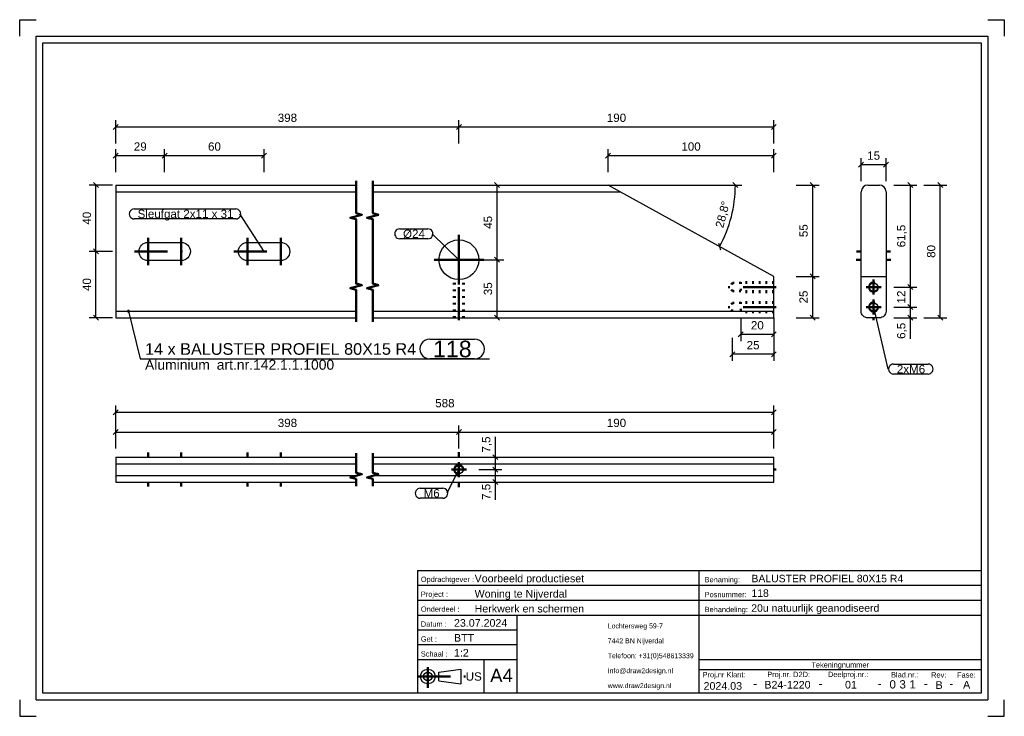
# Model space of a CAD drawing. Header units: millimetres. Extents: x 231 to 528, y -234 to -24.
import ezdxf
from ezdxf.enums import TextEntityAlignment as Align

# ---------------------------------------------------------------- set-up
doc = ezdxf.new("R2010")
doc.units = ezdxf.units.MM
doc.linetypes.add('DOT', pattern=[2, 0.5, -1.5])
doc.linetypes.add('STRICHPUNKT2', pattern=[18.5, 10, -4, 0.5, -4])
doc.layers.get('0').update_dxf_attribs({"linetype": 'CONTINUOUS'})
for name, color, linetype in [('DIM49', 4, 'CONTINUOUS'), ('LE_RED', 1, 'CONTINUOUS'), ('TXT_ALL', 7, 'CONTINUOUS'), ('TXT_DIM49', 2, 'CONTINUOUS'), ('TXT_YELLOW', 2, 'CONTINUOUS')]:
    doc.layers.add(name, color=color, linetype=linetype)
doc.layers.add('LE_ALL', color=7, linetype='CONTINUOUS', lineweight=50)
doc.styles.add('ARIAL', font='arial.ttf')

# ---------------------------------------------------------------- blocks, each defined once
blk = doc.blocks.new('TFIELD_00005', base_point=(408.11, -225))
at = {"layer": 'TXT_YELLOW', "style": 'ARIAL'}
for s, p in [('Lochtersweg 59-7', (408.11, -207)), ('7442 BN Nijverdal', (408.11, -211.5)), ('Telefoon: +31(0)548613339', (408.11, -216)), ('Info@draw2design.nl', (408.11, -220.5)), ('www.draw2design.nl', (408.11, -225))]:
    blk.add_text(s, height=1.5, dxfattribs=at).set_placement(p, align=Align.MIDDLE_LEFT)
blk = doc.blocks.new('FLEX_00004', base_point=(420.92, -227.25))
blk.add_blockref('TFIELD_00005', (408.11, -225))
blk = doc.blocks.new('D2D_00003', base_point=(380.98, -225.39))
blk.add_blockref('FLEX_00004', (420.92, -227.25))
blk = doc.blocks.new('TFIELD_00007', base_point=(372.65, -221.94))
at = {"layer": 'TXT_YELLOW', "style": 'ARIAL'}
blk.add_text('A4', height=4, dxfattribs=at).set_placement((372.65, -221.94), align=Align.MIDDLE_LEFT)
blk = doc.blocks.new('FLEX_00006', base_point=(376.02, -221.94))
blk.add_blockref('TFIELD_00007', (372.65, -221.94))
blk = doc.blocks.new('TFIELD_00013', base_point=(365.27, -222.25))
at = {"layer": 'TXT_YELLOW', "style": 'ARIAL'}
blk.add_text('US', height=2.5, dxfattribs=at).set_placement((365.27, -222.25), align=Align.MIDDLE_LEFT)
blk = doc.blocks.new('FLEX_00012', base_point=(365.27, -222.25))
blk.add_blockref('TFIELD_00013', (365.27, -222.25))
blk = doc.blocks.new('US_00011', base_point=(355.17, -222.25))
blk.add_line((357.19, -223.58), (363.75, -224.47))
blk.add_lwpolyline([(357.19, -223.58), (357.19, -220.92), (363.75, -220.03), (363.75, -224.47)])
for radius in [2.22, 1.33]:
    blk.add_circle((353.84, -222.25), radius)
at = {"layer": 'LE_ALL', "color": 1, "linetype": 'STRICHPUNKT2'}
for p, q in [((353.84, -219.43), (353.84, -225.66)), ((350.73, -222.25), (365.6, -222.25))]:
    blk.add_line(p, q, dxfattribs=at)
blk.add_blockref('FLEX_00012', (365.27, -222.25))
blk = doc.blocks.new('SCHRIFE_00015', base_point=(361.73, -207.25))
for p, q in [((350.73, -190.25), (435.73, -190.25)), ((350.73, -190.25), (350.73, -227.25)), ((435.73, -190.25), (520.73, -190.25)), ((435.73, -227.25), (435.73, -190.25)), ((520.73, -190.25), (520.73, -227.25)), ((350.73, -194.75), (435.73, -194.75)), ((435.73, -194.75), (520.73, -194.75)), ((350.73, -199.25), (435.73, -199.25)), ((435.73, -199.25), (520.73, -199.25)), ((350.73, -203.75), (520.73, -203.75)), ((380.73, -203.75), (380.73, -227.25)), ((380.73, -208.25), (350.73, -208.25)), ((380.73, -212.75), (350.73, -212.75)), ((380.73, -217.25), (350.73, -217.25)), ((370.73, -217.25), (370.73, -227.25)), ((520.73, -217.25), (435.73, -217.25)), ((520.73, -220.25), (435.73, -220.25)), ((520.73, -227.25), (350.73, -227.25))]:
    blk.add_line(p, q)
at = {"layer": 'TXT_YELLOW', "style": 'ARIAL'}
for s, height, p in [('Voorbeeld productieset', 2.3, (367.96, -193.85)), ('BALUSTER PROFIEL 80X15 R4', 2.25, (451.46, -193.85)), ('Woning te Nijverdal', 2.3, (367.96, -198.45)), ('118', 2.25, (451.46, -198.24)), ('Herkwerk en schermen', 2.3, (367.96, -202.95)), ('20u natuurlijk geanodiseerd', 2.25, (451.41, -202.74)), ('23.07.2024', 2.3, (361.73, -207.25)), ('BTT', 2.3, (361.73, -211.75)), ('1:2', 2.3, (361.73, -216.25))]:
    blk.add_text(s, height=height, dxfattribs=at).set_placement(p)
for s, height, p in [('2024.03', 2.3, (442.82, -226.25)), ('-', 2.5, (452.56, -225.59)), ('B24-1220', 2.3, (462.33, -225.89)), ('-', 2.5, (472.3, -225.59)), ('01', 2.3, (481.47, -225.88)), ('-', 2.5, (490.13, -225.59)), ('-', 2.5, (504.07, -225.59)), ('B', 2.3, (508.08, -225.98)), ('-', 2.5, (511.73, -225.59)), ('A', 2.3, (516.37, -225.88))]:
    blk.add_text(s, height=height, dxfattribs=at).set_placement(p, align=Align.CENTER)
blk = doc.blocks.new('TFIELD_00019', base_point=(499.09, -224.62))
at = {"layer": 'TXT_ALL', "style": 'ARIAL'}
blk.add_text('1', height=2.5, dxfattribs=at).set_placement((499.09, -224.62), align=Align.MIDDLE_LEFT)
blk = doc.blocks.new('1_00018')
blk.add_blockref('TFIELD_00019', (499.09, -224.62))
blk = doc.blocks.new('TELLER1_00017')
blk.add_blockref('1_00018', (0, 0))
blk = doc.blocks.new('TFIELD_00022', base_point=(496.09, -224.62))
at = {"layer": 'TXT_ALL', "style": 'ARIAL'}
blk.add_text('3', height=2.5, dxfattribs=at).set_placement((496.09, -224.62), align=Align.MIDDLE_LEFT)
blk = doc.blocks.new('3_00021')
blk.add_blockref('TFIELD_00022', (496.09, -224.62))
blk = doc.blocks.new('TELLER2_00020')
blk.add_blockref('3_00021', (0, 0))
blk = doc.blocks.new('TFIELD_00025', base_point=(493.09, -224.62))
at = {"layer": 'TXT_ALL', "style": 'ARIAL'}
blk.add_text('0', height=2.5, dxfattribs=at).set_placement((493.09, -224.62), align=Align.MIDDLE_LEFT)
blk = doc.blocks.new('0_00024')
blk.add_blockref('TFIELD_00025', (493.09, -224.62))
blk = doc.blocks.new('TELLER3_00023')
blk.add_blockref('0_00024', (0, 0))
blk = doc.blocks.new('NL_00026', base_point=(351.73, -193.75))
at = {"layer": 'TXT_ALL', "color": 1, "style": 'ARIAL'}
blk.add_text('Tekeningnummer', height=1.6, dxfattribs=at).set_placement((478.23, -218.75), align=Align.MIDDLE_CENTER)
at = {"layer": 'TXT_YELLOW', "style": 'ARIAL'}
for s, p in [('Opdrachtgever :', (351.73, -193.75)), ('Benaming:', (437.33, -193.85)), ('Project :', (351.73, -198.25)), ('Posnummer:', (437.33, -198.35)), ('Onderdeel :', (351.73, -202.75)), ('Behandeling:', (437.33, -202.85)), ('Datum :', (351.73, -207.25)), ('Get :', (351.73, -211.75)), ('Schaal :', (351.73, -216.25)), ('Proj.nr Klant:', (436.73, -222.5)), ('Proj.nr. D2D:', (456.22, -222.43)), ('Deelproj.nr.:', (474.54, -222.42)), ('Blad.nr.:', (493.57, -222.54)), ('Rev:', (505.65, -222.58)), ('Fase:', (513.49, -222.58))]:
    blk.add_text(s, height=1.6, dxfattribs=at).set_placement(p)
blk = doc.blocks.new('SCHRIFE_00014')
for name, p in [('SCHRIFE_00015', (361.73, -207.25)), ('NL_00026', (351.73, -193.75)), ('TELLER3_00023', (0, 0)), ('TELLER2_00020', (0, 0)), ('TELLER1_00017', (0, 0))]:
    blk.add_blockref(name, p)
blk = doc.blocks.new('DINA4Q_00002', base_point=(520.73, -31.25))
for p, q in [((522.73, -29.25), (522.73, -229.25)), ((237.73, -227.25), (237.73, -31.25)), ((237.73, -31.25), (520.73, -31.25)), ((235.73, -229.25), (522.73, -229.25))]:
    blk.add_line(p, q)
for points in [[(230.73, -29.25), (230.73, -24.25), (235.73, -24.25)], [(522.73, -24.25), (527.73, -24.25), (527.73, -29.25)], [(235.73, -229.25), (235.73, -29.25), (522.73, -29.25)], [(520.73, -31.25), (520.73, -227.25), (237.73, -227.25)], [(230.73, -229.25), (230.73, -234.25), (235.73, -234.25)], [(522.73, -234.25), (527.73, -234.25), (527.73, -229.25)]]:
    blk.add_lwpolyline(points)
for name, p in [('SCHRIFE_00014', (0, 0)), ('D2D_00003', (380.98, -225.39)), ('US_00011', (355.17, -222.25)), ('FLEX_00006', (376.02, -221.94))]:
    blk.add_blockref(name, p)
blk = doc.blocks.new('_ZBL0032_00001')
blk.add_blockref('DINA4Q_00002', (520.73, -31.25))
blk = doc.blocks.new('_D1', base_point=(451.29, -117.62))
at = {"layer": 'DIM49', "color": 1}
for p, q in [((448.21, -114.12), (448.21, -121.12)), ((458.21, -114.12), (458.21, -121.12)), ((448.96, -118.37), (447.46, -119.87)), ((457.46, -119.87), (458.96, -118.37)), ((458.21, -119.12), (448.21, -119.12))]:
    blk.add_line(p, q, dxfattribs=at)
at = {"layer": 'TXT_DIM49', "style": 'ARIAL'}
blk.add_text('20', height=2.5, dxfattribs=at).set_placement((451.29, -117.62))
blk = doc.blocks.new('_D2', base_point=(450.01, -123.62))
at = {"layer": 'DIM49', "color": 1}
for p, q in [((445.66, -120.12), (445.66, -127.12)), ((458.21, -120.12), (458.21, -127.12)), ((446.41, -124.37), (444.91, -125.87)), ((457.46, -125.87), (458.96, -124.37)), ((458.21, -125.12), (445.66, -125.12))]:
    blk.add_line(p, q, dxfattribs=at)
at = {"layer": 'TXT_DIM49', "style": 'ARIAL'}
blk.add_text('25', height=2.5, dxfattribs=at).set_placement((450.01, -123.62))
blk = doc.blocks.new('_D3', base_point=(373.23, -107.29))
at = {"layer": 'DIM49', "color": 1}
for p, q in [((369.73, -96.62), (376.73, -96.62)), ((375.48, -97.37), (373.98, -95.87)), ((374.73, -114.12), (374.73, -96.62)), ((369.73, -114.12), (376.73, -114.12)), ((373.98, -113.37), (375.48, -114.87))]:
    blk.add_line(p, q, dxfattribs=at)
at = {"layer": 'TXT_DIM49', "style": 'ARIAL'}
blk.add_text('35', height=2.5, rotation=90.0002, dxfattribs=at).set_placement((373.23, -107.29))
blk = doc.blocks.new('_D4', base_point=(373.23, -87.29))
at = {"layer": 'DIM49', "color": 1}
for p, q in [((369.73, -74.12), (376.73, -74.12)), ((375.48, -74.87), (373.98, -73.37)), ((374.73, -96.62), (374.73, -74.12)), ((369.73, -96.62), (376.73, -96.62)), ((373.98, -95.87), (375.48, -97.37))]:
    blk.add_line(p, q, dxfattribs=at)
at = {"layer": 'TXT_DIM49', "style": 'ARIAL'}
blk.add_text('45', height=2.5, rotation=90.0002, dxfattribs=at).set_placement((373.23, -87.29))
blk = doc.blocks.new('_D5', base_point=(252.23, -106.04))
at = {"layer": 'DIM49', "color": 1}
for p, q in [((258.73, -94.12), (251.73, -94.12)), ((254.48, -94.87), (252.98, -93.37)), ((253.73, -114.12), (253.73, -94.12)), ((258.73, -114.12), (251.73, -114.12)), ((252.98, -113.37), (254.48, -114.87))]:
    blk.add_line(p, q, dxfattribs=at)
at = {"layer": 'TXT_DIM49', "style": 'ARIAL'}
blk.add_text('40', height=2.5, rotation=90.0002, dxfattribs=at).set_placement((252.23, -106.04))
blk = doc.blocks.new('_D6', base_point=(252.23, -86.04))
at = {"layer": 'DIM49', "color": 1}
for p, q in [((258.73, -74.12), (251.73, -74.12)), ((254.48, -74.87), (252.98, -73.37)), ((253.73, -94.12), (253.73, -74.12)), ((258.73, -94.12), (251.73, -94.12)), ((252.98, -93.37), (254.48, -94.87))]:
    blk.add_line(p, q, dxfattribs=at)
at = {"layer": 'TXT_DIM49', "style": 'ARIAL'}
blk.add_text('40', height=2.5, rotation=90.0002, dxfattribs=at).set_placement((252.23, -86.04))
blk = doc.blocks.new('SHAPE_00067', base_point=(363.21, -96.62))
at = {"layer": 'DIM49', "color": 3}
for p, q in [((345.37, -87.3), (353.89, -87.3)), ((363.21, -96.62), (355.14, -88.8)), ((353.89, -90.3), (345.37, -90.3))]:
    blk.add_line(p, q, dxfattribs=at)
for centre, start_param, end_param in [((345.37, -88.8), 1.570796, 4.712389), ((353.89, -88.8), 4.712389, 7.853982)]:
    blk.add_ellipse(centre, major_axis=(1.5, 0), ratio=1, start_param=start_param, end_param=end_param, dxfattribs=at)
at = {"layer": 'TXT_DIM49', "style": 'ARIAL'}
blk.add_text('Ø24', height=2.5, dxfattribs=at).set_placement((346.37, -88.8), align=Align.MIDDLE_LEFT)
blk = doc.blocks.new('SHAPE_00068', base_point=(304.46, -94.12))
at = {"layer": 'DIM49', "color": 3}
for p, q in [((265.3, -81.29), (295.9, -81.29)), ((304.46, -94.12), (297.15, -82.79)), ((295.9, -84.29), (265.3, -84.29))]:
    blk.add_line(p, q, dxfattribs=at)
for centre, start_param, end_param in [((265.3, -82.79), 1.570796, 4.712389), ((295.9, -82.79), 4.712389, 7.853982)]:
    blk.add_ellipse(centre, major_axis=(1.5, 0), ratio=1, start_param=start_param, end_param=end_param, dxfattribs=at)
at = {"layer": 'TXT_DIM49', "style": 'ARIAL'}
blk.add_text('Sleufgat 2x11 x 31', height=2.5, dxfattribs=at).set_placement((266.3, -82.79), align=Align.MIDDLE_LEFT)
blk = doc.blocks.new('SHAPE_00069', base_point=(263.54, -112.12))
at = {"layer": 'DIM49', "color": 3}
for p, q in [((263.28, -112.09), (263.8, -112.09)), ((263.33, -112.29), (263.74, -112.29)), ((263.65, -111.89), (263.43, -111.89)), ((263.54, -112.12), (267.04, -126.52)), ((354.41, -120.52), (367.93, -120.52)), ((267.04, -126.52), (372.43, -126.52)), ((367.93, -126.52), (354.41, -126.52))]:
    blk.add_line(p, q, dxfattribs=at)
blk.add_lwpolyline([(263.41, -111.89), (263.36, -111.93), (263.31, -111.99), (263.29, -112.05), (263.28, -112.12), (263.28, -112.18), (263.31, -112.25), (263.35, -112.3), (263.4, -112.35), (263.46, -112.38), (263.53, -112.39), (263.6, -112.38), (263.67, -112.35), (263.72, -112.31), (263.76, -112.26), (263.79, -112.2), (263.8, -112.13), (263.79, -112.06), (263.77, -112), (263.73, -111.94), (263.68, -111.9), (263.61, -111.87), (263.55, -111.86), (263.48, -111.87)], close=True, dxfattribs=at)
for centre, start_param, end_param in [((354.41, -123.52), 1.570796, 4.712389), ((367.93, -123.52), 4.712389, 7.853982)]:
    blk.add_ellipse(centre, major_axis=(3, 0), ratio=1, start_param=start_param, end_param=end_param, dxfattribs=at)
at = {"layer": 'TXT_DIM49', "style": 'ARIAL'}
for s, height, p in [('14 x BALUSTER PROFIEL 80X15 R4', 3.5, (268.54, -123.52)), ('118', 5, (355.41, -123.52)), ('Aluminium', 3, (268.54, -128.27)), ('art.nr.142.1.1.1000', 3, (290.18, -128.27))]:
    blk.add_text(s, height=height, dxfattribs=at).set_placement(p, align=Align.MIDDLE_LEFT)
blk = doc.blocks.new('_D7', base_point=(265.16, -63.73))
at = {"layer": 'DIM49', "color": 1}
for p, q in [((260.46, -64.48), (258.96, -65.98)), ((259.71, -70.23), (259.71, -63.23)), ((259.71, -65.23), (274.46, -65.23)), ((273.71, -65.98), (275.21, -64.48)), ((274.46, -70.23), (274.46, -63.23))]:
    blk.add_line(p, q, dxfattribs=at)
at = {"layer": 'TXT_DIM49', "style": 'ARIAL'}
blk.add_text('29', height=2.5, dxfattribs=at).set_placement((265.16, -63.73))
blk = doc.blocks.new('_D8', base_point=(287.54, -63.73))
at = {"layer": 'DIM49', "color": 1}
for p, q in [((275.21, -64.48), (273.71, -65.98)), ((274.46, -70.23), (274.46, -63.23)), ((274.46, -65.23), (304.46, -65.23)), ((303.71, -65.98), (305.21, -64.48)), ((304.46, -70.23), (304.46, -63.23))]:
    blk.add_line(p, q, dxfattribs=at)
at = {"layer": 'TXT_DIM49', "style": 'ARIAL'}
blk.add_text('60', height=2.5, dxfattribs=at).set_placement((287.54, -63.73))
blk = doc.blocks.new('_D9', base_point=(308.58, -55.07))
at = {"layer": 'DIM49', "color": 1}
for p, q in [((260.46, -55.82), (258.96, -57.32)), ((259.71, -61.57), (259.71, -54.57)), ((362.46, -57.32), (363.96, -55.82)), ((363.21, -61.57), (363.21, -54.57)), ((259.71, -56.57), (363.21, -56.57))]:
    blk.add_line(p, q, dxfattribs=at)
at = {"layer": 'TXT_DIM49', "style": 'ARIAL'}
blk.add_text('398', height=2.5, dxfattribs=at).set_placement((308.58, -55.07))
blk = doc.blocks.new('_D10', base_point=(407.83, -55.07))
at = {"layer": 'DIM49', "color": 1}
for p, q in [((363.96, -55.82), (362.46, -57.32)), ((363.21, -61.57), (363.21, -54.57)), ((457.46, -57.32), (458.96, -55.82)), ((458.21, -61.57), (458.21, -54.57)), ((363.21, -56.57), (458.21, -56.57))]:
    blk.add_line(p, q, dxfattribs=at)
at = {"layer": 'TXT_DIM49', "style": 'ARIAL'}
blk.add_text('190', height=2.5, dxfattribs=at).set_placement((407.83, -55.07))
blk = doc.blocks.new('_D11', base_point=(430.33, -63.73))
at = {"layer": 'DIM49', "color": 1}
for p, q in [((408.96, -64.48), (407.46, -65.98)), ((408.21, -70.23), (408.21, -63.23)), ((408.21, -65.23), (458.21, -65.23)), ((457.46, -65.98), (458.96, -64.48)), ((458.21, -70.23), (458.21, -63.23))]:
    blk.add_line(p, q, dxfattribs=at)
at = {"layer": 'TXT_DIM49', "style": 'ARIAL'}
blk.add_text('100', height=2.5, dxfattribs=at).set_placement((430.33, -63.73))
blk = doc.blocks.new('_D12', base_point=(442.93, -87.22))
at = {"layer": 'DIM49', "color": 1}
for p, q in [((408.21, -74.12), (448.6, -74.12)), ((447.33, -74.88), (445.86, -73.36)), ((441.53, -91.61), (442.15, -93.64))]:
    blk.add_line(p, q, dxfattribs=at)
blk.add_ellipse((408.21, -74.12), major_axis=(38.39, 0), ratio=1, start_param=5.780342, end_param=6.283185, dxfattribs=at)
at = {"layer": 'TXT_DIM49', "style": 'ARIAL'}
for s, p in [('°', (444.6, -80.71)), ('28,8', (442.93, -87.22))]:
    blk.add_text(s, height=2.5, rotation=75.596, dxfattribs=at).set_placement(p)
blk = doc.blocks.new('_D13', base_point=(468.42, -89.79))
at = {"layer": 'DIM49', "color": 1}
for p, q in [((464.92, -74.12), (471.92, -74.12)), ((470.67, -74.87), (469.17, -73.37)), ((469.92, -74.12), (469.92, -101.62)), ((469.17, -100.87), (470.67, -102.37)), ((464.92, -101.62), (471.92, -101.62))]:
    blk.add_line(p, q, dxfattribs=at)
at = {"layer": 'TXT_DIM49', "style": 'ARIAL'}
blk.add_text('55', height=2.5, rotation=90.0002, dxfattribs=at).set_placement((468.42, -89.79))
blk = doc.blocks.new('_D14', base_point=(468.42, -109.79))
at = {"layer": 'DIM49', "color": 1}
for p, q in [((470.67, -102.37), (469.17, -100.87)), ((464.92, -101.62), (471.92, -101.62)), ((469.92, -101.62), (469.92, -114.12)), ((464.92, -114.12), (471.92, -114.12)), ((469.17, -113.37), (470.67, -114.87))]:
    blk.add_line(p, q, dxfattribs=at)
at = {"layer": 'TXT_DIM49', "style": 'ARIAL'}
blk.add_text('25', height=2.5, rotation=90.0002, dxfattribs=at).set_placement((468.42, -109.79))
blk = doc.blocks.new('BALUSTER PROFIEL 80X15 R4_00031', base_point=(448.21, -109.37))
for p, q in [((259.71, -74.12), (332.21, -74.12)), ((259.71, -74.12), (259.71, -76.12)), ((337.21, -74.12), (408.21, -74.12)), ((411.84, -76.12), (408.21, -74.12)), ((259.71, -76.12), (259.71, -112.12)), ((259.71, -76.12), (332.21, -76.12)), ((337.21, -76.12), (411.84, -76.12)), ((458.21, -101.62), (411.84, -76.12)), ((458.21, -112.12), (458.21, -101.62)), ((259.71, -112.12), (332.21, -112.12)), ((259.71, -112.12), (259.71, -114.12)), ((337.21, -112.12), (458.21, -112.12)), ((458.21, -114.12), (458.21, -112.12)), ((259.71, -114.12), (332.21, -114.12)), ((337.21, -114.12), (458.21, -114.12))]:
    blk.add_line(p, q)
for points in [[(269.46, -96.87, -1), (269.46, -91.37), (279.46, -91.37, -1), (279.46, -96.87)], [(299.46, -96.87, -1), (299.46, -91.37), (309.46, -91.37, -1), (309.46, -96.87)]]:
    blk.add_lwpolyline(points, format="xyb", close=True)
blk.add_circle((363.21, -96.62), 6)
at = {"layer": 'LE_ALL', "color": 3, "linetype": 'DOT'}
for p, q in [((361.71, -114.12), (361.71, -102.43)), ((364.71, -114.12), (364.71, -102.43)), ((445.66, -106.12), (445.66, -103.62)), ((448.21, -103.37), (448.21, -106.37)), ((458.21, -103.37), (448.21, -103.37)), ((445.66, -106.12), (444.93, -104.87)), ((448.21, -106.12), (445.66, -106.12)), ((458.21, -106.37), (448.21, -106.37)), ((445.66, -112.12), (445.66, -109.62)), ((448.21, -109.37), (448.21, -112.37)), ((458.21, -109.37), (448.21, -109.37)), ((445.66, -112.12), (444.93, -110.87)), ((458.21, -112.37), (448.21, -112.37))]:
    blk.add_line(p, q, dxfattribs=at)
for points in [[(448.21, -103.62), (445.66, -103.62), (444.93, -104.87)], [(448.21, -109.62), (445.66, -109.62), (444.93, -110.87)]]:
    blk.add_lwpolyline(points, dxfattribs=at)
for name, p in [('_D9', (308.58, -55.07)), ('_D10', (407.83, -55.07)), ('_D7', (265.16, -63.73)), ('_D8', (287.54, -63.73)), ('_D11', (430.33, -63.73)), ('_D6', (252.23, -86.04)), ('_D4', (373.23, -87.29)), ('_D12', (442.93, -87.22)), ('_D13', (468.42, -89.79)), ('SHAPE_00068', (304.46, -94.12)), ('SHAPE_00067', (363.21, -96.62)), ('_D5', (252.23, -106.04)), ('_D3', (373.23, -107.29)), ('_D14', (468.42, -109.79)), ('SHAPE_00069', (263.54, -112.12)), ('_D1', (451.29, -117.62)), ('_D2', (450.01, -123.62))]:
    blk.add_blockref(name, p)
blk = doc.blocks.new('_00033', base_point=(363.21, -96.62))
at = {"layer": 'LE_ALL', "color": 1, "linetype": 'STRICHPUNKT2'}
for p, q in [((269.46, -98.25), (269.46, -90)), ((269.46, -98.25), (269.46, -90)), ((279.46, -98.25), (279.46, -90)), ((279.46, -98.25), (279.46, -90)), ((299.46, -98.25), (299.46, -90)), ((299.46, -98.25), (299.46, -90)), ((309.46, -98.25), (309.46, -90)), ((309.46, -98.25), (309.46, -90)), ((363.21, -96.62), (363.21, -89.12)), ((363.21, -96.62), (363.21, -89.12)), ((265.33, -94.12), (283.58, -94.12)), ((265.33, -94.12), (283.58, -94.12)), ((295.33, -94.12), (313.58, -94.12)), ((295.33, -94.12), (313.58, -94.12)), ((363.21, -96.62), (355.71, -96.62)), ((363.21, -96.62), (355.71, -96.62)), ((363.21, -96.62), (363.21, -104.12)), ((363.21, -96.62), (370.71, -96.62)), ((363.21, -96.62), (363.21, -104.12)), ((363.21, -96.62), (370.71, -96.62)), ((363.21, -114.87), (363.21, -101.87)), ((458.96, -104.87), (444.04, -104.87)), ((458.96, -110.87), (444.04, -110.87))]:
    blk.add_line(p, q, dxfattribs=at)
blk = doc.blocks.new('_00032')
blk.add_blockref('_00033', (363.21, -96.62))
blk = doc.blocks.new('DIN 13-M6_00035', base_point=(361.96, -114.12))
at = {"layer": 'LE_ALL', "color": 3, "linetype": 'DOT'}
for p, q in [((361.71, -114.12), (361.71, -102.43)), ((361.96, -114.12), (361.96, -102.49)), ((364.46, -114.12), (364.46, -102.49)), ((364.71, -114.12), (364.71, -102.43))]:
    blk.add_line(p, q, dxfattribs=at)
blk = doc.blocks.new('DIN 13-M6_00034')
blk.add_blockref('DIN 13-M6_00035', (361.96, -114.12))
blk = doc.blocks.new('DIN 76-M6_00037', base_point=(458.21, -109.62))
at = {"layer": 'LE_ALL', "color": 3, "linetype": 'DOT'}
for p, q in [((448.21, -103.37), (448.21, -106.37)), ((458.21, -103.37), (448.21, -103.37)), ((458.21, -103.62), (448.21, -103.62)), ((458.21, -106.12), (448.21, -106.12)), ((458.21, -106.37), (448.21, -106.37)), ((448.21, -109.37), (448.21, -112.37)), ((458.21, -109.37), (448.21, -109.37)), ((458.21, -109.62), (448.21, -109.62)), ((458.21, -112.37), (448.21, -112.37))]:
    blk.add_line(p, q, dxfattribs=at)
blk = doc.blocks.new('DIN 76-M6_00036')
blk.add_blockref('DIN 76-M6_00037', (458.21, -109.62))
blk = doc.blocks.new('BALUSTER PROFIEL 80X15 R4_00030')
for name, p in [('BALUSTER PROFIEL 80X15 R4_00031', (448.21, -109.37)), ('_00032', (0, 0)), ('DIN 13-M6_00034', (0, 0)), ('DIN 76-M6_00036', (0, 0))]:
    blk.add_blockref(name, p)
blk = doc.blocks.new('Tussen baluster_00029')
blk.add_blockref('BALUSTER PROFIEL 80X15 R4_00030', (0, 0))
blk = doc.blocks.new('_A3D0082_00028')
blk.add_blockref('Tussen baluster_00029', (0, 0))
blk = doc.blocks.new('_SHORTEN_00038', base_point=(332.21, -115.37))
at = {"layer": 'LE_ALL', "color": 4}
for points in [[(332.21, -115.37), (332.21, -105.68), (330.46, -105.22), (333.96, -104.28), (332.21, -103.81), (332.21, -84.43), (330.46, -83.97), (333.96, -83.03), (332.21, -82.56), (332.21, -72.87)], [(337.21, -115.37), (337.21, -105.68), (335.46, -105.22), (338.96, -104.28), (337.21, -103.81), (337.21, -84.43), (335.46, -83.97), (338.96, -83.03), (337.21, -82.56), (337.21, -72.87)]]:
    blk.add_lwpolyline(points, dxfattribs=at)
blk = doc.blocks.new('_ANS0082_00027')
for name, p in [('_A3D0082_00028', (0, 0)), ('_SHORTEN_00038', (332.21, -115.37))]:
    blk.add_blockref(name, p)
blk = doc.blocks.new('_D15', base_point=(356.08, -141.09))
at = {"layer": 'DIM49', "color": 1}
for p, q in [((260.46, -141.84), (258.96, -143.34)), ((259.71, -147.59), (259.71, -140.59)), ((457.46, -143.34), (458.96, -141.84)), ((458.21, -147.59), (458.21, -140.59)), ((259.71, -142.59), (458.21, -142.59))]:
    blk.add_line(p, q, dxfattribs=at)
at = {"layer": 'TXT_DIM49', "style": 'ARIAL'}
blk.add_text('588', height=2.5, dxfattribs=at).set_placement((356.08, -141.09))
blk = doc.blocks.new('_D16', base_point=(372.71, -169.03))
at = {"layer": 'DIM49', "color": 1}
for p, q in [((374.21, -169.03), (374.21, -153.88)), ((369.21, -159.88), (376.21, -159.88)), ((373.46, -159.13), (374.96, -160.63)), ((374.96, -164.38), (373.46, -162.88)), ((369.21, -163.63), (376.21, -163.63))]:
    blk.add_line(p, q, dxfattribs=at)
at = {"layer": 'TXT_DIM49', "style": 'ARIAL'}
blk.add_text('7,5', height=2.5, rotation=90.0002, dxfattribs=at).set_placement((372.71, -169.03))
blk = doc.blocks.new('_D17', base_point=(372.71, -154.76))
at = {"layer": 'DIM49', "color": 1}
for p, q in [((374.21, -165.88), (374.21, -149.96)), ((369.21, -156.13), (376.21, -156.13)), ((373.46, -155.38), (374.96, -156.88)), ((369.21, -159.88), (376.21, -159.88)), ((374.96, -160.63), (373.46, -159.13))]:
    blk.add_line(p, q, dxfattribs=at)
at = {"layer": 'TXT_DIM49', "style": 'ARIAL'}
blk.add_text('7,5', height=2.5, rotation=90.0002, dxfattribs=at).set_placement((372.71, -154.76))
blk = doc.blocks.new('SHAPE_00083', base_point=(363.21, -159.88))
at = {"layer": 'DIM49', "color": 3}
for p, q in [((363.21, -159.88), (359.62, -167.02)), ((351.57, -165.52), (358.37, -165.52)), ((358.37, -168.52), (351.57, -168.52))]:
    blk.add_line(p, q, dxfattribs=at)
for centre, start_param, end_param in [((351.57, -167.02), 1.570796, 4.712389), ((358.37, -167.02), 4.712389, 7.853982)]:
    blk.add_ellipse(centre, major_axis=(1.5, 0), ratio=1, start_param=start_param, end_param=end_param, dxfattribs=at)
at = {"layer": 'TXT_DIM49', "style": 'ARIAL'}
blk.add_text('M6', height=2.5, dxfattribs=at).set_placement((352.57, -167.02), align=Align.MIDDLE_LEFT)
blk = doc.blocks.new('_D18', base_point=(308.58, -147.05))
at = {"layer": 'DIM49', "color": 1}
for p, q in [((260.46, -147.8), (258.96, -149.3)), ((259.71, -153.55), (259.71, -146.55)), ((362.46, -149.3), (363.96, -147.8)), ((363.21, -153.55), (363.21, -146.55)), ((259.71, -148.55), (363.21, -148.55))]:
    blk.add_line(p, q, dxfattribs=at)
at = {"layer": 'TXT_DIM49', "style": 'ARIAL'}
blk.add_text('398', height=2.5, dxfattribs=at).set_placement((308.58, -147.05))
blk = doc.blocks.new('_D19', base_point=(407.83, -147.05))
at = {"layer": 'DIM49', "color": 1}
for p, q in [((363.96, -147.8), (362.46, -149.3)), ((363.21, -153.55), (363.21, -146.55)), ((457.46, -149.3), (458.96, -147.8)), ((458.21, -153.55), (458.21, -146.55)), ((363.21, -148.55), (458.21, -148.55))]:
    blk.add_line(p, q, dxfattribs=at)
at = {"layer": 'TXT_DIM49', "style": 'ARIAL'}
blk.add_text('190', height=2.5, dxfattribs=at).set_placement((407.83, -147.05))
blk = doc.blocks.new('BALUSTER PROFIEL 80X15 R4_00043', base_point=(364.65, -160.27))
for p, q in [((259.71, -156.13), (332.21, -156.13)), ((259.71, -156.13), (259.71, -158.13)), ((337.21, -156.13), (458.21, -156.13)), ((259.71, -158.13), (259.71, -161.63)), ((259.71, -158.13), (332.21, -158.13)), ((337.21, -158.13), (458.21, -158.13)), ((259.71, -161.63), (332.21, -161.63)), ((259.71, -161.63), (259.71, -163.63)), ((337.21, -161.63), (458.21, -161.63)), ((458.21, -163.63), (458.21, -161.63)), ((259.71, -163.63), (332.21, -163.63)), ((337.21, -163.63), (458.21, -163.63))]:
    blk.add_line(p, q)
blk.add_lwpolyline([(458.21, -161.63), (458.21, -158.13), (458.21, -156.13)])
at = {"layer": 'LE_RED'}
blk.add_arc((363.21, -159.88), 1.5, -15.0701, -105.0701, dxfattribs=at)
for name, p in [('_D15', (356.08, -141.09)), ('_D18', (308.58, -147.05)), ('_D19', (407.83, -147.05)), ('_D17', (372.71, -154.76)), ('_D16', (372.71, -169.03)), ('SHAPE_00083', (363.21, -159.88))]:
    blk.add_blockref(name, p)
blk = doc.blocks.new('_00045', base_point=(363.21, -163.63))
at = {"layer": 'LE_ALL', "color": 1, "linetype": 'STRICHPUNKT2'}
for p, q in [((269.46, -154.76), (269.46, -156.13)), ((279.46, -154.76), (279.46, -156.13)), ((299.46, -154.76), (299.46, -156.13)), ((309.46, -154.76), (309.46, -156.13)), ((363.21, -154.63), (363.21, -156.13)), ((363.21, -159.88), (360.96, -159.88)), ((363.21, -159.88), (363.21, -157.63)), ((363.21, -158.63), (363.21, -161.13)), ((363.21, -159.88), (365.46, -159.88)), ((363.21, -159.88), (363.21, -162.13)), ((458.96, -159.88), (458.21, -159.88)), ((269.46, -163.63), (269.46, -165.01)), ((279.46, -163.63), (279.46, -165.01)), ((299.46, -163.63), (299.46, -165.01)), ((309.46, -163.63), (309.46, -165.01)), ((363.21, -163.63), (363.21, -165.13))]:
    blk.add_line(p, q, dxfattribs=at)
blk = doc.blocks.new('_00044')
blk.add_blockref('_00045', (363.21, -163.63))
blk = doc.blocks.new('DIN 13-M6_00047', base_point=(363.21, -161.13))
blk.add_circle((363.21, -159.88), 1.25)
at = {"layer": 'LE_RED'}
blk.add_arc((363.21, -159.88), 1.5, -15.0701, -105.0701, dxfattribs=at)
blk = doc.blocks.new('DIN 13-M6_00046')
blk.add_blockref('DIN 13-M6_00047', (363.21, -161.13))
blk = doc.blocks.new('BALUSTER PROFIEL 80X15 R4_00042')
for name, p in [('BALUSTER PROFIEL 80X15 R4_00043', (364.65, -160.27)), ('_00044', (0, 0)), ('DIN 13-M6_00046', (0, 0))]:
    blk.add_blockref(name, p)
blk = doc.blocks.new('Tussen baluster_00041')
blk.add_blockref('BALUSTER PROFIEL 80X15 R4_00042', (0, 0))
blk = doc.blocks.new('_A3D0083_00040')
blk.add_blockref('Tussen baluster_00041', (0, 0))
blk = doc.blocks.new('_SHORTEN_00048', base_point=(332.21, -164.88))
at = {"layer": 'LE_ALL', "color": 4}
for points in [[(332.21, -164.88), (332.21, -162.7), (330.46, -162.23), (333.96, -161.29), (332.21, -160.82), (332.21, -154.88)], [(337.21, -164.88), (337.21, -162.7), (335.46, -162.23), (338.96, -161.29), (337.21, -160.82), (337.21, -154.88)]]:
    blk.add_lwpolyline(points, dxfattribs=at)
blk = doc.blocks.new('_ANS0083_00039')
for name, p in [('_A3D0083_00040', (0, 0)), ('_SHORTEN_00048', (332.21, -164.88))]:
    blk.add_blockref(name, p)
blk = doc.blocks.new('_D20', base_point=(506.91, -96.04))
at = {"layer": 'DIM49', "color": 1}
for p, q in [((503.41, -74.12), (510.41, -74.12)), ((509.16, -74.87), (507.66, -73.37)), ((508.41, -114.12), (508.41, -74.12)), ((503.41, -114.12), (510.41, -114.12)), ((507.66, -113.37), (509.16, -114.87))]:
    blk.add_line(p, q, dxfattribs=at)
at = {"layer": 'TXT_DIM49', "style": 'ARIAL'}
blk.add_text('80', height=2.5, rotation=90.0002, dxfattribs=at).set_placement((506.91, -96.04))
blk = doc.blocks.new('_D21', base_point=(486.38, -66.47))
at = {"layer": 'DIM49', "color": 1}
for p, q in [((485.3, -67.22), (483.8, -68.72)), ((484.55, -72.97), (484.55, -65.97)), ((492.05, -67.97), (484.55, -67.97)), ((491.3, -68.72), (492.8, -67.22)), ((492.05, -72.97), (492.05, -65.97))]:
    blk.add_line(p, q, dxfattribs=at)
at = {"layer": 'TXT_DIM49', "style": 'ARIAL'}
blk.add_text('15', height=2.5, dxfattribs=at).set_placement((486.38, -66.47))
blk = doc.blocks.new('_D22', base_point=(497.89, -120.48))
at = {"layer": 'DIM49', "color": 1}
for p, q in [((499.39, -120.48), (499.39, -104.87)), ((494.39, -110.87), (501.39, -110.87)), ((498.64, -110.12), (500.14, -111.62)), ((494.39, -114.12), (501.39, -114.12)), ((500.14, -114.87), (498.64, -113.37))]:
    blk.add_line(p, q, dxfattribs=at)
at = {"layer": 'TXT_DIM49', "style": 'ARIAL'}
blk.add_text('6,5', height=2.5, rotation=90.0002, dxfattribs=at).set_placement((497.89, -120.48))
blk = doc.blocks.new('_D23', base_point=(497.89, -109.79))
at = {"layer": 'DIM49', "color": 1}
for p, q in [((494.39, -104.87), (501.39, -104.87)), ((500.14, -105.62), (498.64, -104.12)), ((499.39, -110.87), (499.39, -104.87)), ((494.39, -110.87), (501.39, -110.87)), ((498.64, -110.12), (500.14, -111.62))]:
    blk.add_line(p, q, dxfattribs=at)
at = {"layer": 'TXT_DIM49', "style": 'ARIAL'}
blk.add_text('12', height=2.5, rotation=90.0002, dxfattribs=at).set_placement((497.89, -109.79))
blk = doc.blocks.new('_D24', base_point=(497.89, -92.86))
at = {"layer": 'DIM49', "color": 1}
for p, q in [((494.39, -74.12), (501.39, -74.12)), ((500.14, -74.87), (498.64, -73.37)), ((499.39, -104.87), (499.39, -74.12)), ((494.39, -104.87), (501.39, -104.87)), ((498.64, -104.12), (500.14, -105.62))]:
    blk.add_line(p, q, dxfattribs=at)
at = {"layer": 'TXT_DIM49', "style": 'ARIAL'}
blk.add_text('61,5', height=2.5, rotation=90.0002, dxfattribs=at).set_placement((497.89, -92.86))
blk = doc.blocks.new('SHAPE_00093', base_point=(488.3, -110.87))
at = {"layer": 'DIM49', "color": 3}
for p, q in [((488.3, -110.87), (492.57, -129.59)), ((494.32, -128.09), (504.76, -128.09)), ((504.76, -131.09), (494.32, -131.09))]:
    blk.add_line(p, q, dxfattribs=at)
for centre, start_param, end_param in [((494.32, -129.59), 1.570796, 4.712389), ((504.76, -129.59), 4.712389, 7.853982)]:
    blk.add_ellipse(centre, major_axis=(1.5, 0), ratio=1, start_param=start_param, end_param=end_param, dxfattribs=at)
at = {"layer": 'TXT_DIM49', "style": 'ARIAL'}
blk.add_text('2xM6', height=2.5, dxfattribs=at).set_placement((495.32, -129.59), align=Align.MIDDLE_LEFT)
blk = doc.blocks.new('BALUSTER PROFIEL 80X15 R4_00053', base_point=(488.69, -103.42))
for p, q in [((486.55, -74.12), (490.05, -74.12)), ((484.55, -101.62), (484.55, -76.12)), ((492.05, -76.12), (492.05, -101.62))]:
    blk.add_line(p, q)
blk.add_lwpolyline([(484.55, -112.12), (484.55, -101.62), (492.05, -101.62), (492.05, -112.12, -0.414214), (490.05, -114.12), (486.55, -114.12, -0.414214)], format="xyb", close=True)
for centre, start, end in [((486.55, -76.12), 90, 180), ((490.05, -76.12), 0, 90)]:
    blk.add_arc(centre, 2, start, end)
at = {"layer": 'LE_RED'}
for points in [[(488.69, -103.42, 0.493526), (486.8, -104.87, 0.876436), (489.74, -105.26)], [(488.69, -109.42, 0.493526), (486.8, -110.87, 0.876436), (489.74, -111.26)]]:
    blk.add_lwpolyline(points, format="xyb", dxfattribs=at)
for name, p in [('_D21', (486.38, -66.47)), ('_D24', (497.89, -92.86)), ('_D20', (506.91, -96.04)), ('_D23', (497.89, -109.79)), ('_D22', (497.89, -120.48)), ('SHAPE_00093', (488.3, -110.87))]:
    blk.add_blockref(name, p)
blk = doc.blocks.new('_00055', base_point=(492.05, -96.62))
at = {"layer": 'LE_ALL', "color": 1, "linetype": 'STRICHPUNKT2'}
for p, q in [((483.17, -94.12), (484.55, -94.12)), ((492.05, -94.12), (493.42, -94.12)), ((483.05, -96.62), (484.55, -96.62)), ((492.05, -96.62), (493.55, -96.62)), ((488.3, -104.87), (488.3, -102.62)), ((488.3, -104.87), (486.05, -104.87)), ((488.3, -104.87), (490.55, -104.87)), ((488.3, -104.87), (488.3, -107.12)), ((488.3, -110.87), (488.3, -108.62)), ((488.3, -110.87), (486.05, -110.87)), ((488.3, -110.87), (490.55, -110.87)), ((488.3, -110.87), (488.3, -113.12)), ((488.3, -114.87), (488.3, -114.12))]:
    blk.add_line(p, q, dxfattribs=at)
blk = doc.blocks.new('_00054')
blk.add_blockref('_00055', (492.05, -96.62))
blk = doc.blocks.new('DIN 76-M6_00057', base_point=(487.05, -104.87))
for centre in [(488.3, -104.87), (488.3, -110.87)]:
    blk.add_circle(centre, 1.25)
at = {"layer": 'LE_RED'}
for centre, start, end in [((488.3, -104.87), 74.9299, 180), ((488.3, -104.87), 180, -15.0701), ((488.3, -110.87), 74.9299, 180), ((488.3, -110.87), 180, -15.0701)]:
    blk.add_arc(centre, 1.5, start, end, dxfattribs=at)
blk = doc.blocks.new('DIN 76-M6_00056')
blk.add_blockref('DIN 76-M6_00057', (487.05, -104.87))
blk = doc.blocks.new('BALUSTER PROFIEL 80X15 R4_00052')
for name, p in [('BALUSTER PROFIEL 80X15 R4_00053', (488.69, -103.42)), ('_00054', (0, 0)), ('DIN 76-M6_00056', (0, 0))]:
    blk.add_blockref(name, p)
blk = doc.blocks.new('Tussen baluster_00051')
blk.add_blockref('BALUSTER PROFIEL 80X15 R4_00052', (0, 0))
blk = doc.blocks.new('_A3D0194_00050')
blk.add_blockref('Tussen baluster_00051', (0, 0))
blk = doc.blocks.new('_ANS0194_00049')
blk.add_blockref('_A3D0194_00050', (0, 0))

msp = doc.modelspace()

# ---------------------------------------------------------------- block references
for name in ['_ZBL0032_00001', '_ANS0082_00027', '_ANS0194_00049', '_ANS0083_00039']:
    msp.add_blockref(name, (0, 0))

doc.saveas('drawing.dxf')
